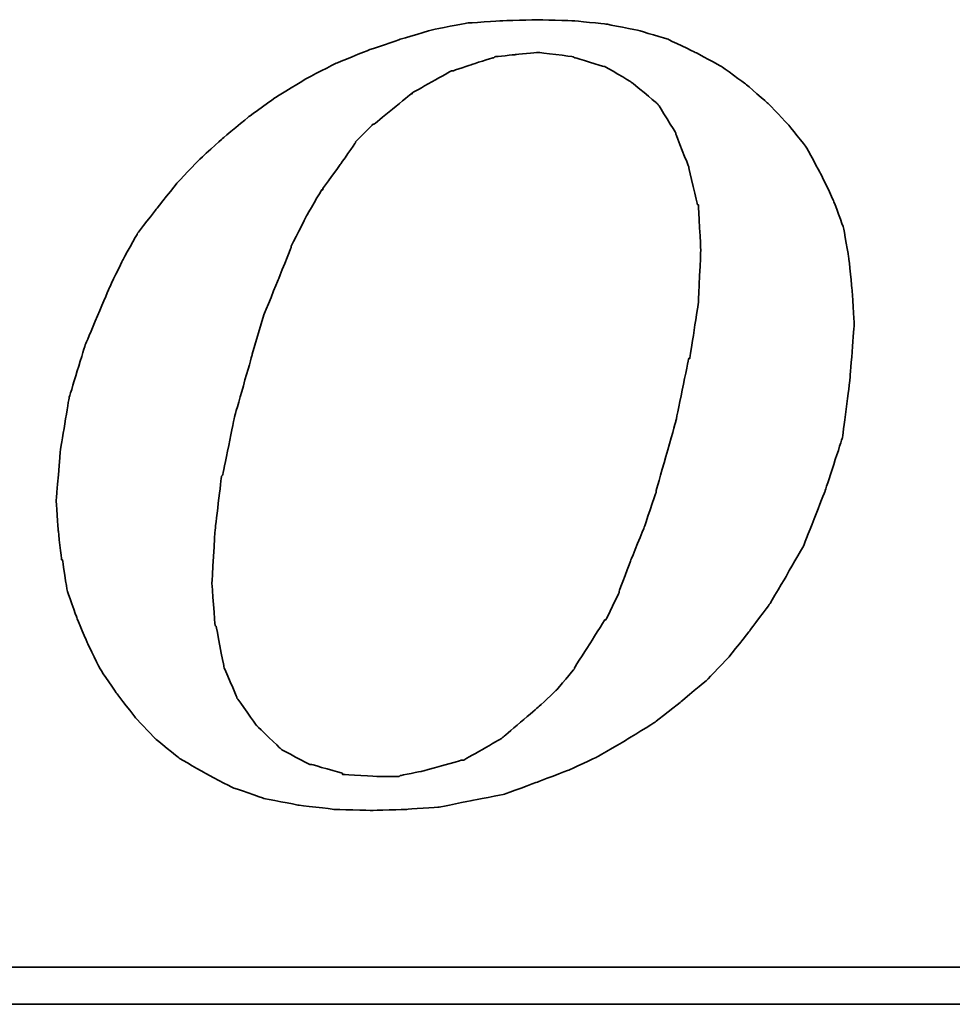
# Model space of a CAD drawing. Header units: inches. Extents: x 40 to 1568, y 65 to 954.
# Tile 36 of 50: x 202 to 204.91, y 119.49 to 122.56. Entities that reach past the tile are written whole.
import ezdxf

# ---------------------------------------------------------------- set-up
doc = ezdxf.new("R2010")
doc.units = ezdxf.units.IN
doc.header["$LTSCALE"] = 0.8
doc.layers.add('DIM', color=4, linetype='Continuous')
doc.layers.add('layer 1', color=7, linetype='Continuous')

# ---------------------------------------------------------------- blocks, each defined once
blk = doc.blocks.new('TBI MOTION logo(完整正式版)')
at = {"layer": 'layer 1', "color": 22, "lineweight": 35}
for points, knots in [([(-11.34375, -6.98375), (-11.34375, -6.98375), (-10.91375, -7.43875), (-10.91375, -7.43875), (-10.91375, -7.43875), (-10.91375, -7.43875), (-10.38625, -7.87125), (-10.38625, -7.87125), (-10.38625, -7.87125), (-10.38625, -7.87125), (-9.81125, -8.20375), (-9.81125, -8.20375), (-9.81125, -8.20375), (-9.81125, -8.20375), (-9.21125, -8.51875), (-9.21125, -8.51875), (-9.21125, -8.51875), (-9.21125, -8.51875), (-8.51625, -8.75875), (-8.51625, -8.75875), (-8.51625, -8.75875), (-8.51625, -8.75875), (-7.77125, -8.90375), (-7.77125, -8.90375), (-7.77125, -8.90375), (-7.77125, -8.90375), (-6.97875, -8.99875), (-6.97875, -8.99875), (-6.97875, -8.99875), (-6.97875, -8.99875), (-6.14125, -9.02375), (-6.14125, -9.02375), (-6.14125, -9.02375), (-6.14125, -9.02375), (-5.37125, -8.99875), (-5.37125, -8.99875), (-5.37125, -8.99875), (-5.37125, -8.99875), (-4.65375, -8.94875), (-4.65375, -8.94875), (-4.65375, -8.94875), (-4.65375, -8.94875), (-3.93375, -8.80625), (-3.93375, -8.80625), (-3.93375, -8.80625), (-3.93375, -8.80625), (-3.21375, -8.66375), (-3.21375, -8.66375), (-3.21375, -8.66375), (-3.21375, -8.66375), (-2.49375, -8.39875), (-2.49375, -8.39875), (-2.49375, -8.39875), (-2.49375, -8.39875), (-1.79875, -8.13375), (-1.79875, -8.13375), (-1.79875, -8.13375), (-1.79875, -8.13375), (-1.17375, -7.84375), (-1.17375, -7.84375), (-1.17375, -7.84375), (-1.17375, -7.84375), (-0.52375, -7.46375), (-0.52375, -7.46375), (-0.52375, -7.46375), (-0.52375, -7.46375), (0.10124, -7.07875), (0.10124, -7.07875), (0.10124, -7.07875), (0.10124, -7.07875), (0.67625, -6.62375), (0.67625, -6.62375), (0.67625, -6.62375), (0.67625, -6.62375), (1.24874, -6.14375), (1.24874, -6.14375), (1.24874, -6.14375), (1.24874, -6.14375), (1.72874, -5.64125), (1.72874, -5.64125), (1.72874, -5.64125), (1.72874, -5.64125), (2.18624, -5.06375), (2.18624, -5.06375), (2.18624, -5.06375), (2.18624, -5.06375), (2.61625, -4.48874), (2.61625, -4.48874), (2.61625, -4.48874), (2.61625, -4.48874), (3.00125, -3.83874), (3.00125, -3.83874), (3.00125, -3.83874), (3.00125, -3.83874), (3.36124, -3.21374), (3.36124, -3.21374), (3.36124, -3.21374), (3.36124, -3.21374), (3.84374, -1.99125), (3.84374, -1.99125), (3.84374, -1.99125), (3.84374, -1.99125), (4.22625, -0.81875), (4.22625, -0.81875), (4.22625, -0.81875), (4.22625, -0.81875), (4.39125, 0.45624), (4.39125, 0.45624), (4.39125, 0.45624), (4.39125, 0.45624), (4.48874, 1.70124), (4.48874, 1.70124), (4.48874, 1.70124), (4.48874, 1.70124), (4.43874, 2.44625), (4.43874, 2.44625), (4.43874, 2.44625), (4.43874, 2.44625), (4.36874, 3.14125), (4.36874, 3.14125), (4.36874, 3.14125), (4.36874, 3.14125), (4.25125, 3.81125), (4.25125, 3.81125), (4.25125, 3.81125), (4.25125, 3.81125), (4.03124, 4.41125), (4.03124, 4.41125), (4.03124, 4.41125), (4.03124, 4.41125), (3.74374, 5.01125), (3.74374, 5.01125), (3.74374, 5.01125), (3.74374, 5.01125), (3.43124, 5.58875), (3.43124, 5.58875), (3.43124, 5.58875), (3.43124, 5.58875), (3.02625, 6.09125), (3.02625, 6.09125), (3.02625, 6.09125), (3.02625, 6.09125), (2.59374, 6.54875), (2.59374, 6.54875), (2.59374, 6.54875), (2.59374, 6.54875), (2.09124, 6.98125), (2.09124, 6.98125), (2.09124, 6.98125), (2.09124, 6.98125), (1.56124, 7.36625), (1.56124, 7.36625), (1.56124, 7.36625), (1.56124, 7.36625), (0.98624, 7.67625), (0.98624, 7.67625), (0.98624, 7.67625), (0.98624, 7.67625), (0.38624, 7.96375), (0.38624, 7.96375), (0.38624, 7.96375), (0.38624, 7.96375), (-0.25875, 8.15625), (-0.25875, 8.15625), (-0.25875, 8.15625), (-0.25875, 8.15625), (-0.98125, 8.30125), (-0.98125, 8.30125), (-0.98125, 8.30125), (-0.98125, 8.30125), (-1.70124, 8.37125), (-1.70124, 8.37125), (-1.70124, 8.37125), (-1.70124, 8.37125), (-2.49375, 8.39624), (-2.49375, 8.39624), (-2.49375, 8.39624), (-2.49375, 8.39624), (-3.28625, 8.37125), (-3.28625, 8.37125), (-3.28625, 8.37125), (-3.28625, 8.37125), (-4.05125, 8.32125), (-4.05125, 8.32125), (-4.05125, 8.32125), (-4.05125, 8.32125), (-4.77375, 8.18125), (-4.77375, 8.18125), (-4.77375, 8.18125), (-4.77375, 8.18125), (-5.51625, 7.96375), (-5.51625, 7.96375), (-5.51625, 7.96375), (-5.51625, 7.96375), (-6.21125, 7.72625), (-6.21125, 7.72625), (-6.21125, 7.72625), (-6.21125, 7.72625), (-6.92875, 7.43625), (-6.92875, 7.43625), (-6.92875, 7.43625), (-6.92875, 7.43625), (-7.57875, 7.10125), (-7.57875, 7.10125), (-7.57875, 7.10125), (-7.57875, 7.10125), (-8.24875, 6.69125), (-8.24875, 6.69125), (-8.24875, 6.69125), (-8.24875, 6.69125), (-8.84875, 6.26125), (-8.84875, 6.26125), (-8.84875, 6.26125), (-8.84875, 6.26125), (-9.42625, 5.78125), (-9.42625, 5.78125), (-9.42625, 5.78125), (-9.42625, 5.78125), (-9.95375, 5.30125), (-9.95375, 5.30125), (-9.95375, 5.30125), (-9.95375, 5.30125), (-10.43375, 4.79624), (-10.43375, 4.79624), (-10.43375, 4.79624), (-10.43375, 4.79624), (-10.88875, 4.22125), (-10.88875, 4.22125), (-10.88875, 4.22125), (-10.88875, 4.22125), (-11.29875, 3.69375), (-11.29875, 3.69375), (-11.29875, 3.69375), (-11.29875, 3.69375), (-11.63375, 3.09125), (-11.63375, 3.09125), (-11.63375, 3.09125), (-11.63375, 3.09125), (-11.91875, 2.49625), (-11.91875, 2.49625), (-11.91875, 2.49625), (-11.91875, 2.49625), (-12.44875, 1.24625), (-12.44875, 1.24625), (-12.44875, 1.24625), (-12.44875, 1.24625), (-12.80875, 0.06874), (-12.80875, 0.06874), (-12.80875, 0.06874), (-12.80875, 0.06874), (-12.99875, -1.07875), (-12.99875, -1.07875), (-12.99875, -1.07875), (-12.99875, -1.07875), (-13.09375, -2.18375), (-13.09375, -2.18375), (-13.09375, -2.18375), (-13.09375, -2.18375), (-13.04875, -2.85375), (-13.04875, -2.85375), (-13.04875, -2.85375), (-13.04875, -2.85375), (-12.97375, -3.50375), (-12.97375, -3.50375), (-12.97375, -3.50375), (-12.97375, -3.50375), (-12.95375, -3.50375), (-12.95375, -3.50375), (-12.95375, -3.50375), (-12.95375, -3.50375), (-12.85375, -4.17375), (-12.85375, -4.17375), (-12.85375, -4.17375), (-12.85375, -4.17375), (-12.63875, -4.77624), (-12.63875, -4.77624), (-12.63875, -4.77624), (-12.63875, -4.77624), (-12.39875, -5.35125), (-12.39875, -5.35125), (-12.39875, -5.35125), (-12.39875, -5.35125), (-12.11375, -5.92875), (-12.11375, -5.92875), (-12.11375, -5.92875), (-12.11375, -5.92875), (-11.75375, -6.45375), (-11.75375, -6.45375), (-11.75375, -6.45375), (-11.75375, -6.45375), (-11.34375, -6.98375), (-11.34375, -6.98375)], [0, 0, 0, 0, 0.01369863, 0.01369863, 0.01369863, 0.01369864, 0.02739726, 0.02739726, 0.02739726, 0.02739727, 0.04109589, 0.04109589, 0.04109589, 0.0410959, 0.05479452, 0.05479452, 0.05479452, 0.05479453, 0.06849315, 0.06849315, 0.06849315, 0.06849316, 0.08219178, 0.08219178, 0.08219178, 0.08219179, 0.09589041, 0.09589041, 0.09589041, 0.09589042, 0.10958904, 0.10958904, 0.10958904, 0.10958905, 0.12328767, 0.12328767, 0.12328767, 0.12328768, 0.1369863, 0.1369863, 0.1369863, 0.13698631, 0.15068493, 0.15068493, 0.15068493, 0.15068494, 0.16438356, 0.16438356, 0.16438356, 0.16438357, 0.17808219, 0.17808219, 0.17808219, 0.1780822, 0.19178082, 0.19178082, 0.19178082, 0.19178083, 0.20547945, 0.20547945, 0.20547945, 0.20547946, 0.21917808, 0.21917808, 0.21917808, 0.21917809, 0.23287671, 0.23287671, 0.23287671, 0.23287672, 0.24657534, 0.24657534, 0.24657534, 0.24657535, 0.26027397, 0.26027397, 0.26027397, 0.26027398, 0.2739726, 0.2739726, 0.2739726, 0.27397261, 0.28767123, 0.28767123, 0.28767123, 0.28767124, 0.30136986, 0.30136986, 0.30136986, 0.30136987, 0.31506849, 0.31506849, 0.31506849, 0.3150685, 0.32876712, 0.32876712, 0.32876712, 0.32876713, 0.34246575, 0.34246575, 0.34246575, 0.34246576, 0.35616438, 0.35616438, 0.35616438, 0.35616439, 0.36986301, 0.36986301, 0.36986301, 0.36986302, 0.38356164, 0.38356164, 0.38356164, 0.38356165, 0.39726027, 0.39726027, 0.39726027, 0.39726028, 0.4109589, 0.4109589, 0.4109589, 0.41095891, 0.42465753, 0.42465753, 0.42465753, 0.42465754, 0.43835616, 0.43835616, 0.43835616, 0.43835617, 0.45205479, 0.45205479, 0.45205479, 0.4520548, 0.46575342, 0.46575342, 0.46575342, 0.46575343, 0.47945205, 0.47945205, 0.47945205, 0.47945206, 0.49315068, 0.49315068, 0.49315068, 0.49315069, 0.50684932, 0.50684932, 0.50684932, 0.50684933, 0.52054795, 0.52054795, 0.52054795, 0.52054796, 0.53424658, 0.53424658, 0.53424658, 0.53424659, 0.54794521, 0.54794521, 0.54794521, 0.54794522, 0.56164384, 0.56164384, 0.56164384, 0.56164385, 0.57534247, 0.57534247, 0.57534247, 0.57534248, 0.5890411, 0.5890411, 0.5890411, 0.58904111, 0.60273973, 0.60273973, 0.60273973, 0.60273974, 0.61643836, 0.61643836, 0.61643836, 0.61643837, 0.63013699, 0.63013699, 0.63013699, 0.630137, 0.64383562, 0.64383562, 0.64383562, 0.64383563, 0.65753425, 0.65753425, 0.65753425, 0.65753426, 0.67123288, 0.67123288, 0.67123288, 0.67123289, 0.68493151, 0.68493151, 0.68493151, 0.68493152, 0.69863014, 0.69863014, 0.69863014, 0.69863015, 0.71232877, 0.71232877, 0.71232877, 0.71232878, 0.7260274, 0.7260274, 0.7260274, 0.72602741, 0.73972603, 0.73972603, 0.73972603, 0.73972604, 0.75342466, 0.75342466, 0.75342466, 0.75342467, 0.76712329, 0.76712329, 0.76712329, 0.7671233, 0.78082192, 0.78082192, 0.78082192, 0.78082193, 0.79452055, 0.79452055, 0.79452055, 0.79452056, 0.80821918, 0.80821918, 0.80821918, 0.80821919, 0.82191781, 0.82191781, 0.82191781, 0.82191782, 0.83561644, 0.83561644, 0.83561644, 0.83561645, 0.84931507, 0.84931507, 0.84931507, 0.84931508, 0.8630137, 0.8630137, 0.8630137, 0.86301371, 0.87671233, 0.87671233, 0.87671233, 0.87671234, 0.89041096, 0.89041096, 0.89041096, 0.89041097, 0.90410959, 0.90410959, 0.90410959, 0.9041096, 0.91780822, 0.91780822, 0.91780822, 0.91780823, 0.93150685, 0.93150685, 0.93150685, 0.93150686, 0.94520548, 0.94520548, 0.94520548, 0.94520549, 0.95890411, 0.95890411, 0.95890411, 0.95890412, 0.97260274, 0.97260274, 0.97260274, 0.97260275, 0.98630137, 0.98630137, 0.98630137, 0.98630138, 1, 1, 1, 1]), ([(-8.77875, 1.03124), (-8.77875, 1.03124), (-8.51625, 1.89625), (-8.51625, 1.89625), (-8.51625, 1.89625), (-8.51625, 1.89625), (-8.20375, 2.66375), (-8.20375, 2.66375), (-8.20375, 2.66375), (-8.20375, 2.66375), (-7.91625, 3.38125), (-7.91625, 3.38125), (-7.91625, 3.38125), (-7.91625, 3.38125), (-7.91625, 3.40624), (-7.91625, 3.40624), (-7.91625, 3.40624), (-7.91625, 3.40624), (-7.57875, 4.07624), (-7.57875, 4.07624), (-7.57875, 4.07624), (-7.57875, 4.07624), (-7.24375, 4.65125), (-7.24375, 4.65125), (-7.24375, 4.65125), (-7.24375, 4.65125), (-7.21875, 4.65125), (-7.21875, 4.65125), (-7.21875, 4.65125), (-7.21875, 4.65125), (-7.21875, 4.67624), (-7.21875, 4.67624), (-7.21875, 4.67624), (-7.21875, 4.67624), (-6.83625, 5.20375), (-6.83625, 5.20375), (-6.83625, 5.20375), (-6.83625, 5.20375), (-6.49875, 5.68625), (-6.49875, 5.68625), (-6.49875, 5.68625), (-6.49875, 5.68625), (-6.49875, 5.70625), (-6.49875, 5.70625), (-6.49875, 5.70625), (-6.49875, 5.70625), (-6.11625, 6.09125), (-6.11625, 6.09125), (-6.11625, 6.09125), (-6.11625, 6.09125), (-6.09125, 6.09125), (-6.09125, 6.09125), (-6.09125, 6.09125), (-6.09125, 6.09125), (-5.27375, 6.76625), (-5.27375, 6.76625), (-5.27375, 6.76625), (-5.27375, 6.76625), (-5.24875, 6.76625), (-5.24875, 6.76625), (-5.24875, 6.76625), (-5.24875, 6.76625), (-5.24875, 6.78625), (-5.24875, 6.78625), (-5.24875, 6.78625), (-5.24875, 6.78625), (-4.38875, 7.26624), (-4.38875, 7.26624), (-4.38875, 7.26624), (-4.38875, 7.26624), (-4.36125, 7.26624), (-4.36125, 7.26624), (-4.36125, 7.26624), (-4.36125, 7.26624), (-3.93375, 7.41125), (-3.93375, 7.41125), (-3.93375, 7.41125), (-3.93375, 7.41125), (-3.47375, 7.55625), (-3.47375, 7.55625), (-3.47375, 7.55625), (-3.47375, 7.55625), (-3.45375, 7.55625), (-3.45375, 7.55625), (-3.45375, 7.55625), (-3.45375, 7.55625), (-3.42875, 7.58124), (-3.42875, 7.58124), (-3.42875, 7.58124), (-3.42875, 7.58124), (-2.97375, 7.62625), (-2.97375, 7.62625), (-2.97375, 7.62625), (-2.97375, 7.62625), (-2.49375, 7.67625), (-2.49375, 7.67625), (-2.49375, 7.67625), (-2.49375, 7.67625), (-2.46875, 7.67625), (-2.46875, 7.67625), (-2.46875, 7.67625), (-2.46875, 7.67625), (-1.70124, 7.58124), (-1.70124, 7.58124), (-1.70124, 7.58124), (-1.70124, 7.58124), (-1.67875, 7.55625), (-1.67875, 7.55625), (-1.67875, 7.55625), (-1.67875, 7.55625), (-1.65375, 7.55625), (-1.65375, 7.55625), (-1.65375, 7.55625), (-1.65375, 7.55625), (-1.03125, 7.36625), (-1.03125, 7.36625), (-1.03125, 7.36625), (-1.03125, 7.36625), (-1.00625, 7.36625), (-1.00625, 7.36625), (-1.00625, 7.36625), (-1.00625, 7.36625), (-0.43124, 7.02624), (-0.43124, 7.02624), (-0.43124, 7.02624), (-0.43124, 7.02624), (-0.40625, 7.00624), (-0.40625, 7.00624), (-0.40625, 7.00624), (-0.40625, 7.00624), (0.12124, 6.57124), (0.12124, 6.57124), (0.12124, 6.57124), (0.12124, 6.57124), (0.14624, 6.54875), (0.14624, 6.54875), (0.14624, 6.54875), (0.14624, 6.54875), (0.17124, 6.52375), (0.17124, 6.52375), (0.17124, 6.52375), (0.17124, 6.52375), (0.55625, 5.89875), (0.55625, 5.89875), (0.55625, 5.89875), (0.55625, 5.89875), (0.55625, 5.87625), (0.55625, 5.87625), (0.55625, 5.87625), (0.55625, 5.87625), (0.84124, 5.15625), (0.84124, 5.15625), (0.84124, 5.15625), (0.84124, 5.15625), (0.84124, 5.13125), (0.84124, 5.13125), (0.84124, 5.13125), (0.84124, 5.13125), (1.03624, 4.31875), (1.03624, 4.31875), (1.03624, 4.31875), (1.03624, 4.31875), (1.05624, 4.31875), (1.05624, 4.31875), (1.05624, 4.31875), (1.05624, 4.31875), (1.05624, 4.29125), (1.05624, 4.29125), (1.05624, 4.29125), (1.05624, 4.29125), (1.10625, 3.33125), (1.10625, 3.33125), (1.10625, 3.33125), (1.10625, 3.33125), (1.10625, 3.30875), (1.10625, 3.30875), (1.10625, 3.30875), (1.10625, 3.30875), (1.05624, 2.20624), (1.05624, 2.20624), (1.05624, 2.20624), (1.05624, 2.20624), (1.05624, 2.18124), (1.05624, 2.18124), (1.05624, 2.18124), (1.05624, 2.18124), (0.86624, 0.93624), (0.86624, 0.93624), (0.86624, 0.93624), (0.86624, 0.93624), (0.84124, 0.93624), (0.84124, 0.93624), (0.84124, 0.93624), (0.84124, 0.93624), (0.55625, -0.45874), (0.55625, -0.45874), (0.55625, -0.45874), (0.55625, -0.45874), (0.12124, -1.99125), (0.12124, -1.99125), (0.12124, -1.99125), (0.12124, -1.99125), (0.12124, -2.01874), (0.12124, -2.01874), (0.12124, -2.01874), (0.12124, -2.01874), (-0.13874, -2.78375), (-0.13874, -2.78375), (-0.13874, -2.78375), (-0.13874, -2.78375), (-0.43124, -3.50375), (-0.43124, -3.50375), (-0.43124, -3.50375), (-0.43124, -3.50375), (-0.69375, -4.19875), (-0.69375, -4.19875), (-0.69375, -4.19875), (-0.69375, -4.19875), (-0.69375, -4.22375), (-0.69375, -4.22375), (-0.69375, -4.22375), (-0.69375, -4.22375), (-0.98125, -4.82374), (-0.98125, -4.82374), (-0.98125, -4.82374), (-0.98125, -4.82374), (-1.00625, -4.82374), (-1.00625, -4.82374), (-1.00625, -4.82374), (-1.00625, -4.82374), (-1.33875, -5.35125), (-1.33875, -5.35125), (-1.33875, -5.35125), (-1.33875, -5.35125), (-1.67875, -5.87875), (-1.67875, -5.87875), (-1.67875, -5.87875), (-1.67875, -5.87875), (-1.67875, -5.90375), (-1.67875, -5.90375), (-1.67875, -5.90375), (-1.67875, -5.90375), (-2.05875, -6.35875), (-2.05875, -6.35875), (-2.05875, -6.35875), (-2.05875, -6.35875), (-2.08375, -6.38375), (-2.08375, -6.38375), (-2.08375, -6.38375), (-2.08375, -6.38375), (-2.46875, -6.74375), (-2.46875, -6.74375), (-2.46875, -6.74375), (-2.46875, -6.74375), (-3.25875, -7.41625), (-3.25875, -7.41625), (-3.25875, -7.41625), (-3.25875, -7.41625), (-3.28625, -7.43875), (-3.28625, -7.43875), (-3.28625, -7.43875), (-3.28625, -7.43875), (-4.12375, -7.91875), (-4.12375, -7.91875), (-4.12375, -7.91875), (-4.12375, -7.91875), (-4.14875, -7.91875), (-4.14875, -7.91875), (-4.14875, -7.91875), (-4.14875, -7.91875), (-4.17125, -7.91875), (-4.17125, -7.91875), (-4.17125, -7.91875), (-4.17125, -7.91875), (-5.03375, -8.15875), (-5.03375, -8.15875), (-5.03375, -8.15875), (-5.03375, -8.15875), (-5.51625, -8.25625), (-5.51625, -8.25625), (-5.51625, -8.25625), (-5.51625, -8.25625), (-5.54125, -8.27875), (-5.54125, -8.27875), (-5.54125, -8.27875), (-5.54125, -8.27875), (-5.56375, -8.27875), (-5.56375, -8.27875), (-5.56375, -8.27875), (-5.56375, -8.27875), (-5.99625, -8.27875), (-5.99625, -8.27875), (-5.99625, -8.27875), (-5.99625, -8.27875), (-6.76375, -8.23125), (-6.76375, -8.23125), (-6.76375, -8.23125), (-6.76375, -8.23125), (-6.78875, -8.23125), (-6.78875, -8.23125), (-6.78875, -8.23125), (-6.78875, -8.23125), (-6.78875, -8.20375), (-6.78875, -8.20375), (-6.78875, -8.20375), (-6.78875, -8.20375), (-7.45875, -8.01375), (-7.45875, -8.01375), (-7.45875, -8.01375), (-7.45875, -8.01375), (-7.48375, -8.01375), (-7.48375, -8.01375), (-7.48375, -8.01375), (-7.48375, -8.01375), (-7.50875, -8.01375), (-7.50875, -8.01375), (-7.50875, -8.01375), (-7.50875, -8.01375), (-8.13125, -7.67875), (-8.13125, -7.67875), (-8.13125, -7.67875), (-8.13125, -7.67875), (-8.15625, -7.65375), (-8.15625, -7.65375), (-8.15625, -7.65375), (-8.15625, -7.65375), (-8.65875, -7.17375), (-8.65875, -7.17375), (-8.65875, -7.17375), (-8.65875, -7.17375), (-8.68375, -7.14875), (-8.68375, -7.14875), (-8.68375, -7.14875), (-8.68375, -7.14875), (-9.08875, -6.57375), (-9.08875, -6.57375), (-9.08875, -6.57375), (-9.08875, -6.57375), (-9.11375, -6.54875), (-9.11375, -6.54875), (-9.11375, -6.54875), (-9.11375, -6.54875), (-9.11375, -6.52875), (-9.11375, -6.52875), (-9.11375, -6.52875), (-9.11375, -6.52875), (-9.40375, -5.85375), (-9.40375, -5.85375), (-9.40375, -5.85375), (-9.40375, -5.85375), (-9.40375, -5.82875), (-9.40375, -5.82875), (-9.40375, -5.82875), (-9.40375, -5.82875), (-9.56875, -4.96875), (-9.56875, -4.96875), (-9.56875, -4.96875), (-9.56875, -4.96875), (-9.59375, -4.94375), (-9.59375, -4.94375), (-9.59375, -4.94375), (-9.59375, -4.94375), (-9.66375, -4.03375), (-9.66375, -4.03375), (-9.66375, -4.03375), (-9.66375, -4.03375), (-9.66375, -4.00875), (-9.66375, -4.00875), (-9.66375, -4.00875), (-9.66375, -4.00875), (-9.59375, -2.85375), (-9.59375, -2.85375), (-9.59375, -2.85375), (-9.59375, -2.85375), (-9.45125, -1.65875), (-9.45125, -1.65875), (-9.45125, -1.65875), (-9.45125, -1.65875), (-9.42625, -1.63375), (-9.42625, -1.63375), (-9.42625, -1.63375), (-9.42625, -1.63375), (-9.16125, -0.33875), (-9.16125, -0.33875), (-9.16125, -0.33875), (-9.16125, -0.33875), (-8.77875, 1.00624), (-8.77875, 1.00624), (-8.77875, 1.00624), (-8.77875, 1.00624), (-8.77875, 1.03124), (-8.77875, 1.03124)], [0, 0, 0, 0, 0.01020408, 0.01020408, 0.01020408, 0.01020409, 0.02040816, 0.02040816, 0.02040816, 0.02040817, 0.03061224, 0.03061224, 0.03061224, 0.03061225, 0.04081633, 0.04081633, 0.04081633, 0.04081634, 0.05102041, 0.05102041, 0.05102041, 0.05102042, 0.06122449, 0.06122449, 0.06122449, 0.0612245, 0.07142857, 0.07142857, 0.07142857, 0.07142858, 0.08163265, 0.08163265, 0.08163265, 0.08163266, 0.09183673, 0.09183673, 0.09183673, 0.09183674, 0.10204082, 0.10204082, 0.10204082, 0.10204083, 0.1122449, 0.1122449, 0.1122449, 0.11224491, 0.12244898, 0.12244898, 0.12244898, 0.12244899, 0.13265306, 0.13265306, 0.13265306, 0.13265307, 0.14285714, 0.14285714, 0.14285714, 0.14285715, 0.15306122, 0.15306122, 0.15306122, 0.15306123, 0.16326531, 0.16326531, 0.16326531, 0.16326532, 0.17346939, 0.17346939, 0.17346939, 0.1734694, 0.18367347, 0.18367347, 0.18367347, 0.18367348, 0.19387755, 0.19387755, 0.19387755, 0.19387756, 0.20408163, 0.20408163, 0.20408163, 0.20408164, 0.21428571, 0.21428571, 0.21428571, 0.21428572, 0.2244898, 0.2244898, 0.2244898, 0.22448981, 0.23469388, 0.23469388, 0.23469388, 0.23469389, 0.24489796, 0.24489796, 0.24489796, 0.24489797, 0.25510204, 0.25510204, 0.25510204, 0.25510205, 0.26530612, 0.26530612, 0.26530612, 0.26530613, 0.2755102, 0.2755102, 0.2755102, 0.27551021, 0.28571429, 0.28571429, 0.28571429, 0.2857143, 0.29591837, 0.29591837, 0.29591837, 0.29591838, 0.30612245, 0.30612245, 0.30612245, 0.30612246, 0.31632653, 0.31632653, 0.31632653, 0.31632654, 0.32653061, 0.32653061, 0.32653061, 0.32653062, 0.33673469, 0.33673469, 0.33673469, 0.3367347, 0.34693878, 0.34693878, 0.34693878, 0.34693879, 0.35714286, 0.35714286, 0.35714286, 0.35714287, 0.36734694, 0.36734694, 0.36734694, 0.36734695, 0.37755102, 0.37755102, 0.37755102, 0.37755103, 0.3877551, 0.3877551, 0.3877551, 0.38775511, 0.39795918, 0.39795918, 0.39795918, 0.39795919, 0.40816327, 0.40816327, 0.40816327, 0.40816328, 0.41836735, 0.41836735, 0.41836735, 0.41836736, 0.42857143, 0.42857143, 0.42857143, 0.42857144, 0.43877551, 0.43877551, 0.43877551, 0.43877552, 0.44897959, 0.44897959, 0.44897959, 0.4489796, 0.45918367, 0.45918367, 0.45918367, 0.45918368, 0.46938776, 0.46938776, 0.46938776, 0.46938777, 0.47959184, 0.47959184, 0.47959184, 0.47959185, 0.48979592, 0.48979592, 0.48979592, 0.48979593, 0.5, 0.5, 0.5, 0.50000001, 0.51020408, 0.51020408, 0.51020408, 0.51020409, 0.52040816, 0.52040816, 0.52040816, 0.52040817, 0.53061224, 0.53061224, 0.53061224, 0.53061225, 0.54081633, 0.54081633, 0.54081633, 0.54081634, 0.55102041, 0.55102041, 0.55102041, 0.55102042, 0.56122449, 0.56122449, 0.56122449, 0.5612245, 0.57142857, 0.57142857, 0.57142857, 0.57142858, 0.58163265, 0.58163265, 0.58163265, 0.58163266, 0.59183673, 0.59183673, 0.59183673, 0.59183674, 0.60204082, 0.60204082, 0.60204082, 0.60204083, 0.6122449, 0.6122449, 0.6122449, 0.61224491, 0.62244898, 0.62244898, 0.62244898, 0.62244899, 0.63265306, 0.63265306, 0.63265306, 0.63265307, 0.64285714, 0.64285714, 0.64285714, 0.64285715, 0.65306122, 0.65306122, 0.65306122, 0.65306123, 0.66326531, 0.66326531, 0.66326531, 0.66326532, 0.67346939, 0.67346939, 0.67346939, 0.6734694, 0.68367347, 0.68367347, 0.68367347, 0.68367348, 0.69387755, 0.69387755, 0.69387755, 0.69387756, 0.70408163, 0.70408163, 0.70408163, 0.70408164, 0.71428571, 0.71428571, 0.71428571, 0.71428572, 0.7244898, 0.7244898, 0.7244898, 0.72448981, 0.73469388, 0.73469388, 0.73469388, 0.73469389, 0.74489796, 0.74489796, 0.74489796, 0.74489797, 0.75510204, 0.75510204, 0.75510204, 0.75510205, 0.76530612, 0.76530612, 0.76530612, 0.76530613, 0.7755102, 0.7755102, 0.7755102, 0.77551021, 0.78571429, 0.78571429, 0.78571429, 0.7857143, 0.79591837, 0.79591837, 0.79591837, 0.79591838, 0.80612245, 0.80612245, 0.80612245, 0.80612246, 0.81632653, 0.81632653, 0.81632653, 0.81632654, 0.82653061, 0.82653061, 0.82653061, 0.82653062, 0.83673469, 0.83673469, 0.83673469, 0.8367347, 0.84693878, 0.84693878, 0.84693878, 0.84693879, 0.85714286, 0.85714286, 0.85714286, 0.85714287, 0.86734694, 0.86734694, 0.86734694, 0.86734695, 0.87755102, 0.87755102, 0.87755102, 0.87755103, 0.8877551, 0.8877551, 0.8877551, 0.88775511, 0.89795918, 0.89795918, 0.89795918, 0.89795919, 0.90816327, 0.90816327, 0.90816327, 0.90816328, 0.91836735, 0.91836735, 0.91836735, 0.91836736, 0.92857143, 0.92857143, 0.92857143, 0.92857144, 0.93877551, 0.93877551, 0.93877551, 0.93877552, 0.94897959, 0.94897959, 0.94897959, 0.9489796, 0.95918367, 0.95918367, 0.95918367, 0.95918368, 0.96938776, 0.96938776, 0.96938776, 0.96938777, 0.97959184, 0.97959184, 0.97959184, 0.97959185, 0.98979592, 0.98979592, 0.98979592, 0.98979593, 1, 1, 1, 1]), ([(75.90875, -9.47875), (75.90875, -9.47875), (75.90875, -12.28625), (75.90875, -12.28625), (75.90875, -12.28625), (75.90875, -12.28625), (75.90875, -12.47875), (75.90875, -12.47875), (75.90875, -12.47875), (75.90875, -12.47875), (75.71625, -12.47875), (75.71625, -12.47875), (75.71625, -12.47875), (75.71625, -12.47875), (-88.32875, -12.47875), (-88.32875, -12.47875), (-88.32875, -12.47875), (-88.32875, -12.47875), (-88.32875, -13.29375), (-88.32875, -13.29375), (-88.32875, -13.29375), (-88.32875, -13.29375), (82.89125, -13.29375), (82.89125, -13.29375), (82.89125, -13.29375), (82.89125, -13.29375), (75.90875, -9.47875), (75.90875, -9.47875)], [0, 0, 0, 0, 0.14285714, 0.14285714, 0.14285714, 0.14285715, 0.28571429, 0.28571429, 0.28571429, 0.2857143, 0.42857143, 0.42857143, 0.42857143, 0.42857144, 0.57142857, 0.57142857, 0.57142857, 0.57142858, 0.71428571, 0.71428571, 0.71428571, 0.71428572, 0.85714286, 0.85714286, 0.85714286, 0.85714287, 1, 1, 1, 1])]:
    blk.add_open_spline(points, degree=3, knots=knots, dxfattribs=at)

msp = doc.modelspace()

# ---------------------------------------------------------------- block references
at = {"layer": 'DIM', "xscale": 0.141750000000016, "yscale": 0.141750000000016, "zscale": 0.141750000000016}
msp.add_blockref('TBI MOTION logo(完整正式版)', (203.9659, 121.3706), dxfattribs=at)

doc.saveas('drawing.dxf')
